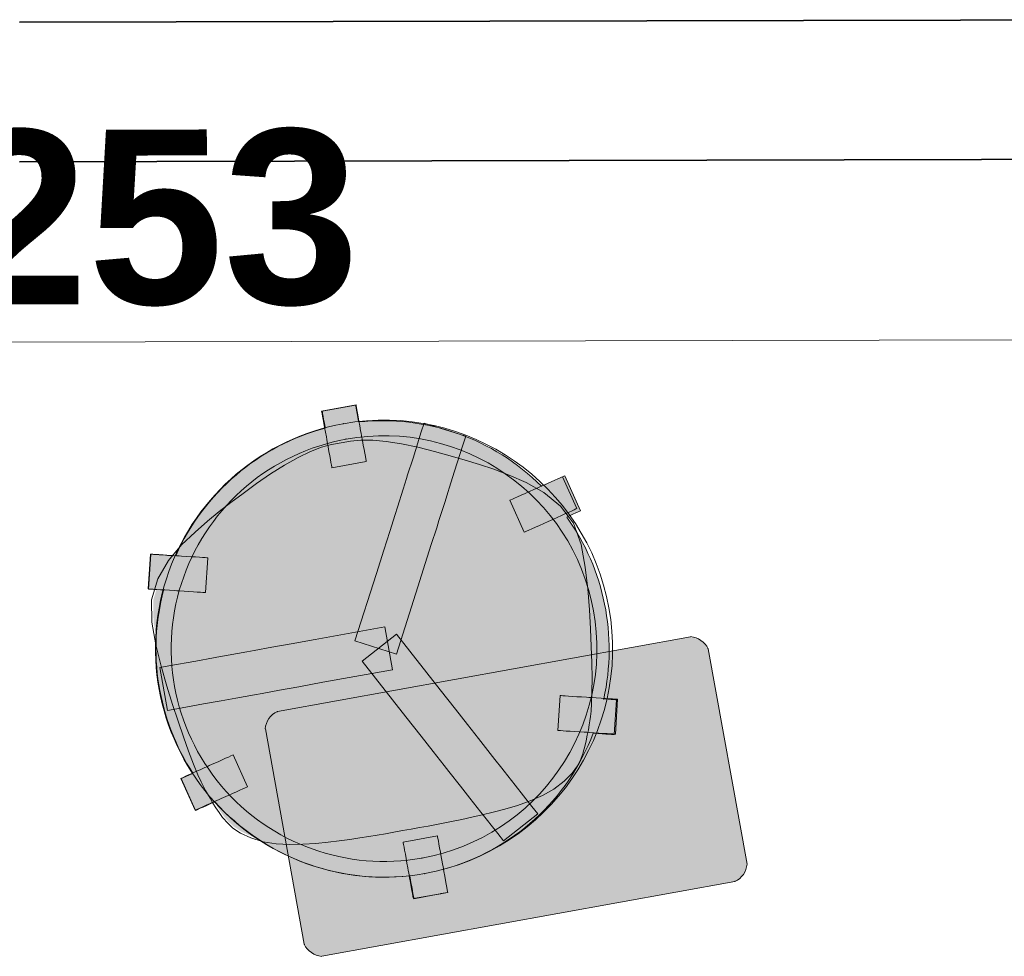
# Model space of a CAD drawing. Header units: millimetres. Extents: x 5 to 415, y 5 to 292.
# Tile 94 of 107: x 308 to 319, y 224 to 235. Entities that reach past the tile are written whole.
import ezdxf
from ezdxf.xclip import XClip

# ---------------------------------------------------------------- set-up
doc = ezdxf.new("R2010")
doc.units = ezdxf.units.MM
doc.header["$MEASUREMENT"] = 0
doc.header["$XCLIPFRAME"] = 0
for name, color, linetype in [('01-007-DESSINS IMPORTES_GEOMETRE_EXTERNES_XREF', 7, 'Continuous'), ('02-006-STRUCTURE BETON PORTEUR', 7, 'Continuous'), ('10-002-LOCALISATION ET TYPE FAUX PLAFONDS', 7, 'Continuous'), ('Nouveau_07-001-MOBILIER CONTRACTUEL', 7, 'Continuous')]:
    doc.layers.add(name, color=color, linetype=linetype)
doc.styles.add('STYLE_GENERE_1', font='Arial Bold.ttf')

# ---------------------------------------------------------------- blocks, each defined once
blk = doc.blocks.new('Dessin_1_1', base_point=(-19.415, 56.033))
at = {"layer": 'Nouveau_07-001-MOBILIER CONTRACTUEL', "linetype": 'Continuous', "lineweight": 0, "true_color": 0xffffff}
for points in [[(314.287, 227.266, 0.212206), (313.864, 229.351), (313.893, 229.364), (313.934, 229.382), (313.967, 229.398), (313.994, 229.409), (314.012, 229.417), (314.021, 229.422), (313.84, 229.824), (313.831, 229.82), (313.814, 229.812), (313.805, 229.808), (313.787, 229.8), (313.76, 229.788), (313.727, 229.773), (313.686, 229.755), (313.641, 229.734), (313.601, 229.716), (313.575, 229.705, 0.226114), (311.479, 230.441), (311.469, 230.495), (311.461, 230.538), (311.455, 230.575), (311.45, 230.603), (311.446, 230.622), (311.444, 230.632), (311.189, 230.586), (311.061, 230.563), (311.063, 230.553), (311.066, 230.533), (311.071, 230.505), (311.078, 230.469), (311.086, 230.425), (311.095, 230.376, 0.226114), (309.383, 228.906), (309.341, 228.909), (309.287, 228.912), (309.238, 228.916), (309.193, 228.918), (309.157, 228.921), (309.128, 228.923), (309.108, 228.924), (309.098, 228.924), (309.073, 228.525), (309.083, 228.525), (309.103, 228.523), (309.131, 228.522), (309.168, 228.519), (309.212, 228.516), (309.244, 228.514, 0.212206), (309.58, 226.414), (309.534, 226.393), (309.5, 226.378), (309.474, 226.366), (309.456, 226.358), (309.447, 226.354), (309.611, 225.989), (309.62, 225.993), (309.638, 226.001), (309.664, 226.013), (309.698, 226.028), (309.738, 226.046), (309.784, 226.067), (309.83, 226.088, 0.241376), (312.064, 225.238), (312.068, 225.216), (312.078, 225.163), (312.087, 225.114), (312.095, 225.07), (312.101, 225.034), (312.106, 225.005), (312.11, 224.986), (312.112, 224.976), (312.33, 225.016), (312.42, 225.032), (312.5, 225.049), (312.498, 225.059), (312.494, 225.078), (312.489, 225.107), (312.483, 225.143), (312.475, 225.187), (312.466, 225.236), (312.456, 225.289), (312.452, 225.314, 0.240912), (314.166, 226.873), (314.218, 226.87), (314.268, 226.867), (314.312, 226.864), (314.349, 226.862), (314.377, 226.86), (314.397, 226.858), (314.407, 226.858), (314.432, 227.257), (314.422, 227.258), (314.403, 227.259), (314.374, 227.261), (314.337, 227.263), (314.293, 227.266)], [(311.173, 230.161), (311.06, 230.131), (310.935, 230.083), (310.795, 230.017), (310.641, 229.93), (310.48, 229.828), (310.321, 229.717), (310.168, 229.606), (310.027, 229.501), (309.892, 229.397), (309.758, 229.288), (309.618, 229.164), (309.463, 229.017), (309.316, 228.842), (309.196, 228.633), (309.126, 228.4), (309.129, 228.148), (309.175, 227.891), (309.235, 227.646), (309.301, 227.418), (309.366, 227.21), (309.429, 227.018), (309.49, 226.839), (309.548, 226.674), (309.605, 226.526), (309.654, 226.406), (309.691, 226.326), (309.719, 226.271), (309.741, 226.229), (309.764, 226.188), (309.794, 226.138), (309.827, 226.083), (309.861, 226.029), (309.897, 225.975), (309.936, 225.921), (309.989, 225.859), (310.051, 225.802), (310.135, 225.746), (310.252, 225.693), (310.389, 225.65), (310.535, 225.626), (310.686, 225.618), (310.84, 225.621), (310.989, 225.631), (311.126, 225.644), (311.254, 225.659), (311.376, 225.676), (311.489, 225.694), (311.591, 225.71), (311.687, 225.726), (311.783, 225.742), (311.879, 225.759), (311.977, 225.776), (312.075, 225.794), (312.174, 225.812), (312.272, 225.83), (312.367, 225.848), (312.462, 225.866), (312.558, 225.885), (312.659, 225.906), (312.772, 225.929), (312.892, 225.956), (313.017, 225.987), (313.15, 226.023), (313.293, 226.065), (313.438, 226.116), (313.576, 226.177), (313.705, 226.251), (313.818, 226.339), (313.909, 226.43), (313.969, 226.512), (314.006, 226.586), (314.031, 226.655), (314.051, 226.728), (314.066, 226.791), (314.079, 226.854), (314.091, 226.917), (314.101, 226.974), (314.109, 227.02), (314.115, 227.067), (314.122, 227.128), (314.128, 227.217), (314.132, 227.347), (314.133, 227.505), (314.13, 227.679), (314.124, 227.868), (314.116, 228.07), (314.104, 228.288), (314.086, 228.525), (314.056, 228.775), (314.009, 229.032), (313.923, 229.269), (313.776, 229.463), (313.59, 229.616), (313.391, 229.728), (313.194, 229.812), (313.019, 229.879), (312.855, 229.934), (312.693, 229.984), (312.524, 230.033), (312.342, 230.083), (312.154, 230.131), (311.968, 230.17), (311.793, 230.197), (311.639, 230.211), (311.505, 230.211), (311.388, 230.2), (311.28, 230.183)], [(311.056, 224.317), (315.79, 225.175, 0.269434), (315.929, 225.374), (315.482, 227.841, 0.269434), (315.282, 227.979), (310.548, 227.122, 0.269434), (310.41, 226.922), (310.856, 224.455, 0.269434)]]:
    blk.add_hatch(color=7, dxfattribs=at).paths.add_polyline_path(points)
at = {"layer": '02-006-STRUCTURE BETON PORTEUR', "color": 7, "linetype": 'Continuous', "lineweight": 35, "flags": 128}
for points in [[(320.171, 235.05), (307.592, 235.023)], [(307.595, 233.423), (321.767, 233.454)]]:
    blk.add_lwpolyline(points, dxfattribs=at)
at = {"layer": '10-002-LOCALISATION ET TYPE FAUX PLAFONDS', "color": 7, "linetype": 'Continuous', "lineweight": 20}
blk.add_line((321.772, 231.386), (296.459, 231.331), dxfattribs=at)
at = {"layer": 'Nouveau_07-001-MOBILIER CONTRACTUEL', "color": 7, "linetype": 'Continuous', "lineweight": 13}
for p, q in [((311.055, 230.564), (311.449, 230.636)), ((311.189, 230.586), (311.444, 230.632)), ((311.444, 230.632), (311.446, 230.622)), ((311.446, 230.622), (311.45, 230.603)), ((311.449, 230.636), (311.451, 230.626)), ((311.45, 230.603), (311.455, 230.575)), ((311.451, 230.626), (311.454, 230.606)), ((311.454, 230.606), (311.459, 230.578)), ((311.055, 230.564), (311.057, 230.554)), ((311.057, 230.554), (311.061, 230.535)), ((311.061, 230.563), (311.189, 230.586)), ((311.063, 230.553), (311.061, 230.563)), ((311.061, 230.535), (311.066, 230.507)), ((311.066, 230.533), (311.063, 230.553)), ((311.071, 230.505), (311.066, 230.533)), ((311.066, 230.507), (311.072, 230.47)), ((311.078, 230.469), (311.071, 230.505)), ((311.455, 230.575), (311.461, 230.538)), ((311.459, 230.578), (311.466, 230.542)), ((311.461, 230.538), (311.469, 230.495)), ((311.466, 230.542), (311.474, 230.498)), ((311.469, 230.495), (311.478, 230.446)), ((311.474, 230.498), (311.483, 230.449)), ((311.072, 230.47), (311.08, 230.427)), ((311.086, 230.425), (311.078, 230.469)), ((311.08, 230.427), (311.089, 230.378)), ((311.095, 230.376), (311.086, 230.425)), ((311.089, 230.378), (311.099, 230.324)), ((311.095, 230.371), (311.095, 230.376)), ((311.478, 230.446), (311.479, 230.441)), ((311.483, 230.449), (311.492, 230.396)), ((311.492, 230.396), (311.502, 230.34)), ((312.197, 230.326), (312.229, 230.427)), ((312.229, 230.427), (312.706, 230.276)), ((311.099, 230.324), (311.109, 230.269)), ((311.109, 230.269), (311.114, 230.24)), ((311.502, 230.34), (311.508, 230.312)), ((311.508, 230.312), (311.513, 230.283)), ((311.513, 230.283), (311.523, 230.227)), ((312.102, 230.027), (312.197, 230.326)), ((312.673, 230.174), (312.706, 230.276)), ((311.114, 230.24), (311.119, 230.212)), ((311.119, 230.212), (311.129, 230.156)), ((311.129, 230.156), (311.139, 230.103)), ((311.523, 230.227), (311.532, 230.174)), ((311.532, 230.174), (311.541, 230.125)), ((312.578, 229.876), (312.673, 230.174)), ((311.139, 230.103), (311.148, 230.054)), ((311.148, 230.054), (311.156, 230.01)), ((311.541, 230.125), (311.549, 230.082)), ((311.549, 230.082), (311.556, 230.045)), ((311.556, 230.045), (311.561, 230.017)), ((311.156, 230.01), (311.162, 229.974)), ((311.162, 229.974), (311.167, 229.946)), ((311.167, 229.946), (311.171, 229.926)), ((311.171, 229.926), (311.173, 229.916)), ((311.173, 229.916), (311.566, 229.988)), ((311.561, 230.017), (311.564, 229.997)), ((311.564, 229.997), (311.566, 229.988)), ((312.04, 229.833), (312.102, 230.027)), ((312.028, 229.794), (312.04, 229.833)), ((312.517, 229.682), (312.578, 229.876)), ((313.805, 229.808), (313.787, 229.8)), ((313.787, 229.8), (313.805, 229.808)), ((313.814, 229.812), (313.805, 229.808)), ((313.805, 229.808), (313.814, 229.812)), ((313.814, 229.812), (313.831, 229.82)), ((313.978, 229.447), (313.814, 229.812)), ((313.831, 229.82), (313.84, 229.824)), ((313.84, 229.824), (314.021, 229.422)), ((311.989, 229.67), (312.028, 229.794)), ((313.591, 229.712), (313.54, 229.689)), ((313.575, 229.705), (313.601, 229.716)), ((313.641, 229.734), (313.591, 229.712)), ((313.601, 229.716), (313.641, 229.734)), ((313.686, 229.755), (313.641, 229.734)), ((313.641, 229.734), (313.686, 229.755)), ((313.727, 229.773), (313.686, 229.755)), ((313.686, 229.755), (313.727, 229.773)), ((313.76, 229.788), (313.727, 229.773)), ((313.727, 229.773), (313.76, 229.788)), ((313.787, 229.8), (313.76, 229.788)), ((313.76, 229.788), (313.787, 229.8)), ((311.923, 229.463), (311.989, 229.67)), ((312.465, 229.519), (312.504, 229.643)), ((312.504, 229.643), (312.517, 229.682)), ((313.3, 229.582), (313.266, 229.566)), ((313.34, 229.6), (313.3, 229.582)), ((313.386, 229.62), (313.34, 229.6)), ((313.435, 229.642), (313.386, 229.62)), ((313.487, 229.665), (313.435, 229.642)), ((313.513, 229.677), (313.487, 229.665)), ((313.54, 229.689), (313.513, 229.677)), ((312.399, 229.312), (312.465, 229.519)), ((313.222, 229.547), (313.213, 229.543)), ((313.377, 229.178), (313.213, 229.543)), ((313.24, 229.555), (313.222, 229.547)), ((313.266, 229.566), (313.24, 229.555)), ((311.835, 229.186), (311.896, 229.38)), ((311.896, 229.38), (311.923, 229.463)), ((313.805, 229.369), (313.755, 229.347)), ((313.85, 229.39), (313.805, 229.369)), ((313.89, 229.408), (313.85, 229.39)), ((313.893, 229.364), (313.864, 229.351)), ((313.924, 229.423), (313.89, 229.408)), ((313.934, 229.382), (313.893, 229.364)), ((313.95, 229.435), (313.924, 229.423)), ((313.967, 229.398), (313.934, 229.382)), ((313.968, 229.443), (313.95, 229.435)), ((313.994, 229.409), (313.967, 229.398)), ((313.978, 229.447), (313.968, 229.443)), ((314.012, 229.417), (313.994, 229.409)), ((314.021, 229.422), (314.012, 229.417)), ((312.373, 229.228), (312.399, 229.312)), ((313.55, 229.255), (313.504, 229.235)), ((313.599, 229.277), (313.55, 229.255)), ((313.651, 229.3), (313.599, 229.277)), ((313.677, 229.312), (313.651, 229.3)), ((313.703, 229.324), (313.677, 229.312)), ((313.755, 229.347), (313.703, 229.324)), ((311.767, 228.972), (311.835, 229.186)), ((312.311, 229.035), (312.373, 229.228)), ((313.386, 229.182), (313.377, 229.178)), ((313.404, 229.19), (313.386, 229.182)), ((313.43, 229.201), (313.404, 229.19)), ((313.464, 229.217), (313.43, 229.201)), ((313.504, 229.235), (313.464, 229.217)), ((312.243, 228.82), (312.311, 229.035)), ((309.067, 228.527), (309.093, 228.926)), ((309.073, 228.525), (309.098, 228.924)), ((309.093, 228.926), (309.103, 228.925)), ((309.098, 228.924), (309.108, 228.924)), ((309.103, 228.925), (309.122, 228.924)), ((309.108, 228.924), (309.128, 228.923)), ((309.122, 228.924), (309.151, 228.922)), ((309.128, 228.923), (309.157, 228.921)), ((309.151, 228.922), (309.188, 228.92)), ((309.157, 228.921), (309.193, 228.918)), ((309.188, 228.92), (309.232, 228.917)), ((309.193, 228.918), (309.238, 228.916)), ((309.232, 228.917), (309.282, 228.914)), ((309.238, 228.916), (309.287, 228.912)), ((309.282, 228.914), (309.336, 228.911)), ((309.287, 228.912), (309.341, 228.909)), ((309.336, 228.911), (309.392, 228.907)), ((309.341, 228.909), (309.383, 228.906)), ((309.392, 228.907), (309.421, 228.905)), ((309.421, 228.905), (309.45, 228.903)), ((309.45, 228.903), (309.507, 228.9)), ((309.507, 228.9), (309.561, 228.896)), ((311.682, 228.704), (311.767, 228.972)), ((309.561, 228.896), (309.61, 228.893)), ((309.61, 228.893), (309.654, 228.891)), ((309.654, 228.891), (309.691, 228.888)), ((309.691, 228.888), (309.72, 228.886)), ((309.72, 228.886), (309.74, 228.885)), ((309.725, 228.485), (309.75, 228.885)), ((309.74, 228.885), (309.75, 228.885)), ((312.158, 228.552), (312.243, 228.82)), ((311.436, 227.931), (311.682, 228.704)), ((309.067, 228.527), (309.077, 228.526)), ((309.083, 228.525), (309.073, 228.525)), ((309.077, 228.526), (309.097, 228.525)), ((309.103, 228.523), (309.083, 228.525)), ((309.097, 228.525), (309.126, 228.523)), ((309.131, 228.522), (309.103, 228.523)), ((309.126, 228.523), (309.163, 228.521)), ((309.168, 228.519), (309.131, 228.522)), ((309.163, 228.521), (309.207, 228.518)), ((309.212, 228.516), (309.168, 228.519)), ((309.207, 228.518), (309.257, 228.515)), ((309.244, 228.514), (309.212, 228.516)), ((309.257, 228.515), (309.311, 228.511)), ((309.311, 228.511), (309.367, 228.508)), ((309.367, 228.508), (309.396, 228.506)), ((309.396, 228.506), (309.425, 228.504)), ((309.425, 228.504), (309.481, 228.501)), ((309.481, 228.501), (309.535, 228.497)), ((309.535, 228.497), (309.585, 228.494)), ((309.585, 228.494), (309.629, 228.491)), ((309.629, 228.491), (309.666, 228.489)), ((309.666, 228.489), (309.695, 228.487)), ((309.695, 228.487), (309.715, 228.486)), ((309.715, 228.486), (309.725, 228.485)), ((311.913, 227.78), (312.158, 228.552)), ((311.778, 228.093), (310.981, 227.949)), ((311.52, 227.7), (311.913, 228.009)), ((311.778, 228.093), (311.867, 227.601)), ((311.913, 228.009), (312.414, 227.371)), ((310.704, 227.899), (310.483, 227.859)), ((310.548, 227.122), (315.282, 227.979)), ((310.981, 227.949), (310.704, 227.899)), ((311.436, 227.931), (311.913, 227.78)), ((310.197, 227.807), (309.983, 227.768)), ((310.283, 227.822), (310.197, 227.807)), ((310.483, 227.859), (310.283, 227.822)), ((315.482, 227.841), (315.929, 225.374)), ((309.614, 227.701), (309.306, 227.645)), ((309.815, 227.738), (309.614, 227.701)), ((309.855, 227.745), (309.815, 227.738)), ((309.983, 227.768), (309.855, 227.745)), ((311.52, 227.7), (312.02, 227.062)), ((309.306, 227.645), (309.201, 227.626)), ((309.201, 227.626), (309.29, 227.134)), ((311.867, 227.601), (311.07, 227.457)), ((311.07, 227.457), (310.793, 227.407)), ((310.372, 227.33), (310.286, 227.315)), ((310.572, 227.367), (310.372, 227.33)), ((310.793, 227.407), (310.572, 227.367)), ((312.414, 227.371), (312.588, 227.15)), ((309.703, 227.209), (309.395, 227.153)), ((309.904, 227.246), (309.703, 227.209)), ((309.944, 227.253), (309.904, 227.246)), ((310.072, 227.276), (309.944, 227.253)), ((310.286, 227.315), (310.072, 227.276)), ((313.788, 227.304), (313.763, 226.905)), ((313.798, 227.304), (313.788, 227.304)), ((313.818, 227.302), (313.798, 227.304)), ((313.847, 227.301), (313.818, 227.302)), ((313.883, 227.298), (313.847, 227.301)), ((313.928, 227.295), (313.883, 227.298)), ((313.977, 227.292), (313.928, 227.295)), ((314.031, 227.289), (313.977, 227.292)), ((314.088, 227.285), (314.031, 227.289)), ((314.117, 227.283), (314.088, 227.285)), ((314.145, 227.282), (314.117, 227.283)), ((314.202, 227.278), (314.145, 227.282)), ((314.256, 227.275), (314.202, 227.278)), ((314.306, 227.272), (314.256, 227.275)), ((314.287, 227.266), (314.293, 227.266)), ((314.293, 227.266), (314.337, 227.263)), ((314.35, 227.269), (314.306, 227.272)), ((314.337, 227.263), (314.374, 227.261)), ((314.387, 227.266), (314.35, 227.269)), ((314.374, 227.261), (314.403, 227.259)), ((314.416, 227.265), (314.387, 227.266)), ((314.403, 227.259), (314.422, 227.258)), ((314.432, 227.257), (314.407, 226.858)), ((314.435, 227.263), (314.416, 227.265)), ((314.445, 227.263), (314.42, 226.864)), ((314.422, 227.258), (314.432, 227.257)), ((314.445, 227.263), (314.435, 227.263)), ((309.395, 227.153), (309.29, 227.134)), ((312.588, 227.15), (312.727, 226.973)), ((312.02, 227.062), (312.194, 226.841)), ((310.856, 224.455), (310.41, 226.922)), ((312.727, 226.973), (312.852, 226.814)), ((313.773, 226.904), (313.763, 226.905)), ((313.793, 226.903), (313.773, 226.904)), ((313.821, 226.901), (313.793, 226.903)), ((313.858, 226.899), (313.821, 226.901)), ((313.902, 226.896), (313.858, 226.899)), ((313.952, 226.893), (313.902, 226.896)), ((314.006, 226.89), (313.952, 226.893)), ((314.063, 226.886), (314.006, 226.89)), ((314.092, 226.884), (314.063, 226.886)), ((314.12, 226.882), (314.092, 226.884)), ((314.177, 226.879), (314.12, 226.882)), ((314.218, 226.87), (314.166, 226.873)), ((314.231, 226.875), (314.177, 226.879)), ((314.268, 226.867), (314.218, 226.87)), ((314.281, 226.872), (314.231, 226.875)), ((314.325, 226.87), (314.281, 226.872)), ((314.362, 226.867), (314.325, 226.87)), ((312.194, 226.841), (312.333, 226.664)), ((312.852, 226.814), (312.906, 226.745)), ((314.312, 226.864), (314.268, 226.867)), ((314.349, 226.862), (314.312, 226.864)), ((314.377, 226.86), (314.349, 226.862)), ((314.39, 226.865), (314.362, 226.867)), ((314.397, 226.858), (314.377, 226.86)), ((314.41, 226.864), (314.39, 226.865)), ((314.407, 226.858), (314.397, 226.858)), ((314.42, 226.864), (314.41, 226.864)), ((312.333, 226.664), (312.459, 226.505)), ((312.906, 226.745), (313.04, 226.574)), ((309.82, 226.525), (309.869, 226.547)), ((309.869, 226.547), (309.915, 226.568)), ((309.915, 226.568), (309.955, 226.586)), ((309.955, 226.586), (309.989, 226.601)), ((309.989, 226.601), (310.015, 226.613)), ((310.015, 226.613), (310.033, 226.621)), ((310.033, 226.621), (310.042, 226.625)), ((310.042, 226.625), (310.206, 226.26)), ((313.04, 226.574), (313.12, 226.472)), ((309.569, 226.413), (309.614, 226.433)), ((309.614, 226.433), (309.664, 226.455)), ((309.664, 226.455), (309.715, 226.479)), ((309.715, 226.479), (309.742, 226.49)), ((309.742, 226.49), (309.768, 226.502)), ((309.768, 226.502), (309.82, 226.525)), ((312.459, 226.505), (312.513, 226.436)), ((312.513, 226.436), (312.647, 226.265)), ((313.12, 226.472), (313.146, 226.439)), ((313.146, 226.439), (313.272, 226.279)), ((309.441, 226.356), (309.45, 226.36)), ((309.441, 226.356), (309.605, 225.991)), ((309.447, 226.354), (309.456, 226.358)), ((309.611, 225.989), (309.447, 226.354)), ((309.45, 226.36), (309.468, 226.368)), ((309.456, 226.358), (309.474, 226.366)), ((309.468, 226.368), (309.495, 226.38)), ((309.474, 226.366), (309.5, 226.378)), ((309.495, 226.38), (309.529, 226.395)), ((309.5, 226.378), (309.534, 226.393)), ((309.529, 226.395), (309.569, 226.413)), ((309.534, 226.393), (309.574, 226.411)), ((309.574, 226.411), (309.58, 226.414)), ((310.033, 226.182), (310.078, 226.203)), ((310.078, 226.203), (310.119, 226.221)), ((310.119, 226.221), (310.152, 226.236)), ((310.152, 226.236), (310.179, 226.248)), ((310.179, 226.248), (310.197, 226.256)), ((310.197, 226.256), (310.206, 226.26)), ((312.647, 226.265), (312.727, 226.163)), ((313.272, 226.279), (313.465, 226.033)), ((309.778, 226.068), (309.827, 226.09)), ((309.83, 226.088), (309.784, 226.067)), ((309.827, 226.09), (309.879, 226.114)), ((309.879, 226.114), (309.905, 226.125)), ((309.905, 226.125), (309.932, 226.137)), ((309.932, 226.137), (309.983, 226.16)), ((309.983, 226.16), (310.033, 226.182)), ((312.727, 226.163), (312.753, 226.131)), ((312.753, 226.131), (312.878, 225.97)), ((309.605, 225.991), (309.614, 225.995)), ((309.62, 225.993), (309.611, 225.989)), ((309.614, 225.995), (309.632, 226.003)), ((309.638, 226.001), (309.62, 225.993)), ((309.632, 226.003), (309.658, 226.015)), ((309.664, 226.013), (309.638, 226.001)), ((309.658, 226.015), (309.692, 226.03)), ((309.698, 226.028), (309.664, 226.013)), ((309.692, 226.03), (309.732, 226.048)), ((309.738, 226.046), (309.698, 226.028)), ((309.732, 226.048), (309.778, 226.068)), ((309.784, 226.067), (309.738, 226.046)), ((312.878, 225.97), (313.072, 225.724)), ((313.465, 226.033), (313.531, 225.949)), ((313.138, 225.64), (313.531, 225.949)), ((311.989, 225.626), (312.382, 225.697)), ((312.384, 225.687), (312.382, 225.697)), ((312.388, 225.668), (312.384, 225.687)), ((312.393, 225.64), (312.388, 225.668)), ((312.399, 225.603), (312.393, 225.64)), ((313.072, 225.724), (313.138, 225.64)), ((311.99, 225.616), (311.989, 225.626)), ((311.994, 225.597), (311.99, 225.616)), ((311.999, 225.568), (311.994, 225.597)), ((312.006, 225.532), (311.999, 225.568)), ((312.014, 225.488), (312.006, 225.532)), ((312.407, 225.56), (312.399, 225.603)), ((312.416, 225.511), (312.407, 225.56)), ((312.023, 225.439), (312.014, 225.488)), ((312.032, 225.386), (312.023, 225.439)), ((312.426, 225.457), (312.416, 225.511)), ((312.436, 225.401), (312.426, 225.457)), ((312.042, 225.33), (312.032, 225.386)), ((312.047, 225.302), (312.042, 225.33)), ((312.053, 225.274), (312.047, 225.302)), ((312.441, 225.373), (312.436, 225.401)), ((312.446, 225.345), (312.441, 225.373)), ((312.456, 225.289), (312.446, 225.345)), ((312.452, 225.314), (312.456, 225.289)), ((312.063, 225.218), (312.053, 225.274)), ((312.072, 225.164), (312.063, 225.218)), ((312.068, 225.216), (312.064, 225.238)), ((312.078, 225.163), (312.068, 225.216)), ((312.466, 225.236), (312.456, 225.289)), ((312.456, 225.289), (312.466, 225.236)), ((312.475, 225.187), (312.466, 225.236)), ((312.466, 225.236), (312.475, 225.187)), ((312.483, 225.143), (312.475, 225.187)), ((312.475, 225.187), (312.483, 225.143)), ((315.79, 225.175), (311.056, 224.317)), ((312.081, 225.115), (312.072, 225.164)), ((312.087, 225.114), (312.078, 225.163)), ((312.089, 225.072), (312.081, 225.115)), ((312.095, 225.07), (312.087, 225.114)), ((312.096, 225.035), (312.089, 225.072)), ((312.101, 225.034), (312.095, 225.07)), ((312.489, 225.107), (312.483, 225.143)), ((312.483, 225.143), (312.489, 225.107)), ((312.494, 225.078), (312.489, 225.107)), ((312.489, 225.107), (312.494, 225.078)), ((312.498, 225.059), (312.494, 225.078)), ((312.494, 225.078), (312.498, 225.059)), ((312.101, 225.007), (312.096, 225.035)), ((312.106, 225.005), (312.101, 225.034)), ((312.104, 224.988), (312.101, 225.007)), ((312.106, 224.978), (312.104, 224.988)), ((312.106, 224.978), (312.5, 225.049)), ((312.11, 224.986), (312.106, 225.005)), ((312.112, 224.976), (312.11, 224.986)), ((312.33, 225.016), (312.112, 224.976)), ((312.42, 225.032), (312.33, 225.016)), ((312.5, 225.049), (312.42, 225.035)), ((312.42, 225.035), (312.42, 225.032)), ((312.5, 225.049), (312.498, 225.059)), ((312.498, 225.059), (312.5, 225.049))]:
    blk.add_line(p, q, dxfattribs=at)
at = {"layer": 'Nouveau_07-001-MOBILIER CONTRACTUEL', "color": 5, "linetype": 'Continuous', "lineweight": 5}
for p, q in [((310.927, 230.101), (311.054, 230.15)), ((311.054, 230.15), (311.168, 230.181)), ((311.168, 230.181), (311.277, 230.202)), ((311.277, 230.202), (311.386, 230.22)), ((311.386, 230.22), (311.504, 230.231)), ((311.504, 230.231), (311.64, 230.231)), ((311.64, 230.231), (311.795, 230.217)), ((311.795, 230.217), (311.971, 230.19)), ((311.971, 230.19), (312.158, 230.15)), ((312.158, 230.15), (312.347, 230.103)), ((310.631, 229.947), (310.786, 230.035)), ((310.786, 230.035), (310.927, 230.101)), ((312.347, 230.103), (312.529, 230.052)), ((312.529, 230.052), (312.698, 230.003)), ((310.469, 229.845), (310.631, 229.947)), ((312.698, 230.003), (312.862, 229.953)), ((312.862, 229.953), (313.026, 229.898)), ((310.31, 229.734), (310.469, 229.845)), ((313.026, 229.898), (313.202, 229.831)), ((313.202, 229.831), (313.399, 229.746)), ((310.156, 229.622), (310.31, 229.734)), ((313.399, 229.746), (313.601, 229.633)), ((310.015, 229.517), (310.156, 229.622)), ((313.601, 229.633), (313.79, 229.477)), ((309.88, 229.413), (310.015, 229.517)), ((313.79, 229.477), (313.941, 229.279)), ((309.746, 229.303), (309.88, 229.413)), ((309.604, 229.179), (309.746, 229.303)), ((313.941, 229.279), (314.028, 229.037)), ((309.449, 229.031), (309.604, 229.179)), ((309.299, 228.853), (309.449, 229.031)), ((314.028, 229.037), (314.075, 228.778)), ((309.177, 228.641), (309.299, 228.853)), ((314.075, 228.778), (314.105, 228.527)), ((309.106, 228.403), (309.177, 228.641)), ((314.105, 228.527), (314.124, 228.289)), ((309.109, 228.146), (309.106, 228.403)), ((314.124, 228.289), (314.136, 228.071)), ((309.156, 227.887), (309.109, 228.146)), ((314.136, 228.071), (314.144, 227.869)), ((309.216, 227.641), (309.156, 227.887)), ((314.144, 227.869), (314.15, 227.68)), ((314.15, 227.68), (314.153, 227.505)), ((309.282, 227.412), (309.216, 227.641)), ((314.153, 227.505), (314.152, 227.346)), ((309.347, 227.203), (309.282, 227.412)), ((314.152, 227.346), (314.148, 227.216)), ((314.148, 227.216), (314.142, 227.127)), ((309.41, 227.011), (309.347, 227.203)), ((314.142, 227.127), (314.135, 227.065)), ((309.471, 226.832), (309.41, 227.011)), ((314.128, 227.017), (314.121, 226.971)), ((314.135, 227.065), (314.128, 227.017)), ((314.111, 226.913), (314.099, 226.85)), ((314.121, 226.971), (314.111, 226.913)), ((309.529, 226.667), (309.471, 226.832)), ((314.086, 226.787), (314.071, 226.723)), ((314.099, 226.85), (314.086, 226.787)), ((309.586, 226.519), (309.529, 226.667)), ((314.05, 226.648), (314.024, 226.578)), ((314.05, 226.648), (314.053, 226.657)), ((314.071, 226.723), (314.053, 226.657)), ((314.024, 226.578), (313.986, 226.501)), ((309.635, 226.398), (309.586, 226.519)), ((313.986, 226.501), (313.924, 226.417)), ((309.673, 226.317), (309.635, 226.398)), ((309.701, 226.262), (309.673, 226.317)), ((313.832, 226.324), (313.716, 226.234)), ((313.924, 226.417), (313.832, 226.324)), ((309.724, 226.219), (309.701, 226.262)), ((309.747, 226.178), (309.724, 226.219)), ((313.716, 226.234), (313.585, 226.159)), ((309.777, 226.128), (309.747, 226.178)), ((309.81, 226.073), (309.777, 226.128)), ((313.445, 226.098), (313.299, 226.046)), ((313.585, 226.159), (313.445, 226.098)), ((309.844, 226.018), (309.81, 226.073)), ((309.881, 225.964), (309.844, 226.018)), ((313.022, 225.967), (312.896, 225.937)), ((313.155, 226.004), (313.022, 225.967)), ((313.299, 226.046), (313.155, 226.004)), ((309.92, 225.909), (309.881, 225.964)), ((309.927, 225.901), (309.92, 225.909)), ((309.975, 225.845), (309.927, 225.901)), ((312.562, 225.866), (312.466, 225.847)), ((312.663, 225.886), (312.562, 225.866)), ((312.776, 225.91), (312.663, 225.886)), ((312.896, 225.937), (312.776, 225.91)), ((310.038, 225.786), (309.975, 225.845)), ((310.125, 225.729), (310.038, 225.786)), ((311.98, 225.757), (311.882, 225.739)), ((312.079, 225.774), (311.98, 225.757)), ((312.178, 225.792), (312.079, 225.774)), ((312.275, 225.81), (312.178, 225.792)), ((312.371, 225.828), (312.275, 225.81)), ((312.466, 225.847), (312.371, 225.828)), ((310.245, 225.674), (310.125, 225.729)), ((310.385, 225.63), (310.245, 225.674)), ((310.533, 225.606), (310.385, 225.63)), ((311.256, 225.64), (311.128, 225.624)), ((311.379, 225.657), (311.256, 225.64)), ((311.492, 225.674), (311.379, 225.657)), ((311.594, 225.69), (311.492, 225.674)), ((311.691, 225.706), (311.594, 225.69)), ((311.786, 225.722), (311.691, 225.706)), ((311.882, 225.739), (311.786, 225.722)), ((310.686, 225.598), (310.533, 225.606)), ((310.841, 225.601), (310.686, 225.598)), ((310.99, 225.611), (310.841, 225.601)), ((311.128, 225.624), (310.99, 225.611))]:
    blk.add_line(p, q, dxfattribs=at)
at = {"layer": 'Nouveau_07-001-MOBILIER CONTRACTUEL', "color": 7, "linetype": 'Continuous', "lineweight": 13}
for centre, radius, start, end in [((311.77, 227.843), 2.619, 100.2683, 280.2683), ((311.776, 227.842), 2.619, 105.0494, 156.0138), ((311.77, 227.843), 2.619, 280.2683, 100.2683), ((311.755, 227.874), 2.581, 45.1694, 96.1339), ((311.77, 227.843), 2.439, 280.2683, 100.2683), ((311.77, 227.843), 2.439, 280.2683, 100.2683), ((311.77, 227.843), 2.439, 100.2683, 280.2683), ((311.77, 227.843), 2.439, 100.2683, 280.2683), ((311.73, 227.833), 2.619, 347.4957, 35.4189), ((311.776, 227.842), 2.619, 165.1177, 213.0409), ((315.263, 227.739), 0.242, 25.1096, 85.4269), ((310.65, 226.903), 0.242, 115.1097, 175.427), ((311.785, 227.77), 2.544, 285.1805, 339.3609), ((311.776, 227.842), 2.619, 222.0446, 276.3257), ((315.688, 225.394), 0.242, 295.1097, 355.427), ((311.075, 224.558), 0.242, 205.1096, 265.4269)]:
    blk.add_arc(centre, radius, start, end, dxfattribs=at)
for p in [(311.095, 230.371), (311.303, 230.421), (311.335, 230.244), (311.335, 230.244), (313.575, 229.705), (309.244, 228.514), (315.482, 227.841), (314.287, 227.266), (310.548, 227.122), (309.83, 226.088), (312.205, 225.443), (312.205, 225.443), (312.452, 225.314), (312.237, 225.266), (315.79, 225.175), (310.856, 224.455)]:
    blk.add_point(p, dxfattribs=at)
at = {"layer": '10-002-LOCALISATION ET TYPE FAUX PLAFONDS', "color": 7, "linetype": 'Continuous', "lineweight": 5, "insert": (306.826, 231.753), "char_height": 2, "width": 4.57634, "attachment_point": 7, "rotation": 0.1245, "style": 'STYLE_GENERE_1'}
blk.add_mtext('\\A1;{\\pql;\\fArial|b1|i0|c0|p0;\\W1.000000;253}', dxfattribs=at)

msp = doc.modelspace()

# ---------------------------------------------------------------- block references
at = {"layer": '01-007-DESSINS IMPORTES_GEOMETRE_EXTERNES_XREF', "color": 7, "linetype": 'Continuous', "lineweight": 20}
ref = msp.add_blockref('Dessin_1_1', (-19.415, 56.033), dxfattribs=at)
XClip(ref).set_block_clipping_path([(11.4338842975, 39.5369897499), (415, 271.6031054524)])

doc.saveas('drawing.dxf')
